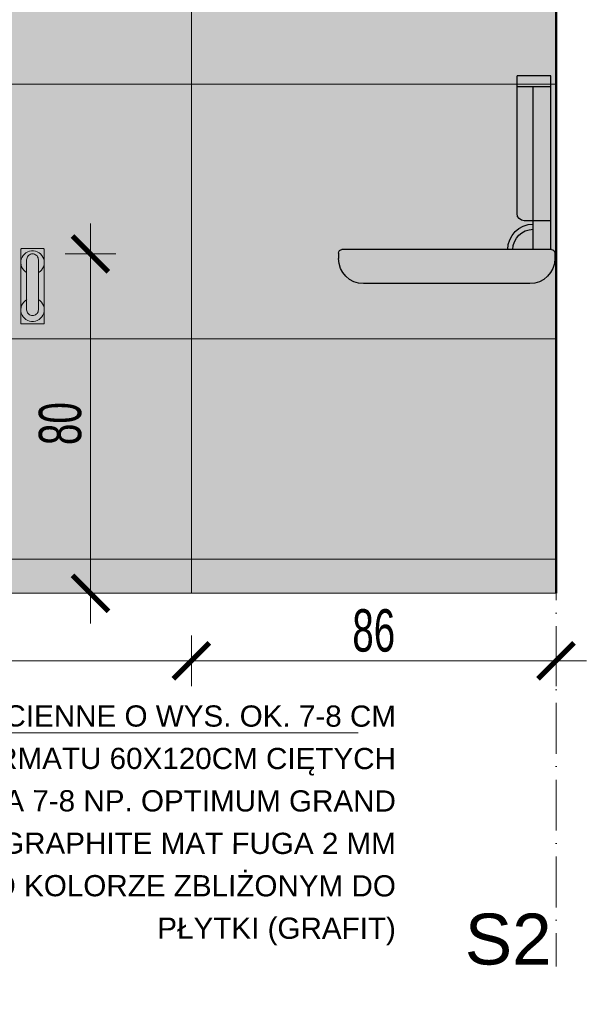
# Model space of a CAD drawing. Header units: millimetres. Extents: x -6792 to 22441, y -13430 to 4653.
# Tile 115 of 256: x -3811 to -3677, y -7781 to -7549. Entities that reach past the tile are written whole.
import ezdxf
from ezdxf import colors
from ezdxf.entities.mleader import LeaderData, LeaderLine
from ezdxf.math import Vec2, Vec3

# ---------------------------------------------------------------- set-up
doc = ezdxf.new("R2010")
doc.units = ezdxf.units.MM
doc.linetypes.add('ACAD_ISO02W100', pattern=[15, 12, -3])
doc.linetypes.add('ACAD_ISO10W100', pattern=[18, 12, -3, 0, -3])
for name, color, linetype, lineweight in [('_A_KOLORYSTYKA ŚCIAN', 40, 'Continuous', 5), ('_A_OPIS', 253, 'Continuous', 9), ('_A_ROZWINIĘCIA_RYSUNEK ŚCIAN', 252, 'Continuous', 15), ('_A_ROZWINIĘCIA_WYMIARY', 252, 'Continuous', 15), ('_A_WIDOK', 163, 'Continuous', 13), ('_A_ŚCIANY PROJEKTOWANE', 150, 'Continuous', 50)]:
    doc.layers.add(name, color=color, linetype=linetype, lineweight=lineweight)
doc.layers.add('MODEL', color=7, linetype='Continuous')
doc.styles.add('DIM', font='arial.ttf', dxfattribs={"width": 0.65})
doc.styles.get("Standard").update_dxf_attribs({"font": 'arial.ttf'})
doc.dimstyles.new('BP_EU_25-50', dxfattribs={"dimtxt": 10, "dimasz": 0.8, "dimexe": 0.75, "dimexo": 1, "dimgap": 2, "dimtad": 1, "dimdec": 0, "dimzin": 9, "dimdsep": 46, "dimtxsty": 'DIM', "dimblk": 'ARCH_1', "dimcen": 0, "dimdle": 50, "dimse1": 1, "dimse2": 1, "dimclrd": 256, "dimclre": 256, "dimclrt": 256, "dimadec": 0, "dimazin": 2, "dimtfac": 1, "dimtdec": 0, "dimtix": 1, "dimtmove": 2, "dimatfit": 0, "dimfxl": 0.75, "dimtolj": 1, "dimtzin": 0, "dimlwd": 15, "dimlwe": -1, "dimarcsym": 0})

# ---------------------------------------------------------------- blocks, each defined once
blk = doc.blocks.new('UCHWYT-STAŁY-FRONT')
at = {"layer": '_A_KOLORYSTYKA ŚCIAN'}
h = blk.add_hatch(color=256, dxfattribs=at)
h.dxf.hatch_style = 1
h.set_gradient(color1=(101, 101, 97), centered=1, tint=1)
h.paths.add_polyline_path([(-3.81, 2.03), (-3.9, 2.02), (-3.98, 2), (-4.06, 1.96), (-4.14, 1.91), (-4.2, 1.85), (-4.25, 1.78), (-4.29, 1.7), (-4.31, 1.61), (-4.32, 1.52), (-4.32, -7.05), (-4.32, -25.76), (4.32, -25.76), (4.32, -7.05), (4.32, 1.52), (4.31, 1.61), (4.29, 1.7), (4.25, 1.78), (4.2, 1.85), (4.14, 1.91), (4.06, 1.96), (3.98, 2), (3.9, 2.02), (3.81, 2.03)])
h = blk.add_hatch(color=256, dxfattribs=at)
h.dxf.hatch_style = 1
h.set_gradient(color1=(101, 101, 97), centered=1, tint=1)
h.paths.add_polyline_path([(2.16, -2.16), (2.13, -1.78), (2.03, -1.42), (1.87, -1.08), (1.65, -0.77), (1.39, -0.51), (1.08, -0.29), (0.74, -0.13), (0.37, -0.03), (0, 0), (-0.37, -0.03), (-0.74, -0.13), (-1.08, -0.29), (-1.39, -0.51), (-1.65, -0.77), (-1.87, -1.08), (-2.03, -1.42), (-2.13, -1.78), (-2.16, -2.16), (-2.16, -20.57), (-2.13, -20.95), (-2.03, -21.31), (-1.87, -21.65), (-1.65, -21.96), (-1.39, -22.23), (-1.08, -22.44), (-0.74, -22.6), (-0.37, -22.7), (0, -22.73), (0.37, -22.7), (0.74, -22.6), (1.08, -22.44), (1.39, -22.23), (1.65, -21.96), (1.87, -21.65), (2.03, -21.31), (2.13, -20.95), (2.16, -20.57)])
at = {"lineweight": 5}
blk.add_lwpolyline([(-3.81, 2.03), (-3.9, 2.02), (-3.98, 2), (-4.06, 1.96), (-4.14, 1.91), (-4.2, 1.85), (-4.25, 1.78), (-4.29, 1.7), (-4.31, 1.61), (-4.32, 1.52), (-4.32, -7.05), (-4.32, -25.76), (4.32, -25.76), (4.32, -7.05), (4.32, 1.52), (4.31, 1.61), (4.29, 1.7), (4.25, 1.78), (4.2, 1.85), (4.14, 1.91), (4.06, 1.96), (3.98, 2), (3.9, 2.02), (3.81, 2.03)], close=True, dxfattribs=at)
for points in [[(2.16, -6.89), (2.73, -6.49), (3.26, -5.99), (3.69, -5.4), (4.01, -4.74), (4.22, -4.05), (4.31, -3.32), (4.28, -2.59), (4.13, -1.88), (3.85, -1.2), (3.47, -0.58), (2.99, -0.04), (2.42, 0.42), (1.79, 0.78), (1.1, 1.03), (0.38, 1.15), (-0.35, 1.15), (-1.07, 1.03), (-1.76, 0.79), (-2.4, 0.44), (-2.97, -0.01), (-3.45, -0.56), (-3.84, -1.18), (-4.12, -1.85), (-4.28, -2.56), (-4.32, -3.29), (-4.23, -4.01), (-4.02, -4.71), (-3.7, -5.37), (-3.28, -5.96), (-2.76, -6.47), (-2.16, -6.89), (-2.16, -6.89)], [(-2.16, -2.16), (-2.13, -1.78), (-2.03, -1.42), (-1.87, -1.08), (-1.65, -0.77), (-1.39, -0.51), (-1.08, -0.29), (-0.74, -0.13), (-0.37, -0.03), (0, 0)], [(0, 0), (-0.37, -0.03), (-0.74, -0.13), (-1.08, -0.29), (-1.39, -0.51), (-1.65, -0.77), (-1.87, -1.08), (-2.03, -1.42), (-2.13, -1.78), (-2.16, -2.16)], [(0, 0), (0.37, -0.03), (0.74, -0.13), (1.08, -0.29), (1.39, -0.51), (1.65, -0.77), (1.87, -1.08), (2.03, -1.42), (2.13, -1.78), (2.16, -2.16)], [(2.16, -2.16), (2.13, -1.78), (2.03, -1.42), (1.87, -1.08), (1.65, -0.77), (1.39, -0.51), (1.08, -0.29), (0.74, -0.13), (0.37, -0.03), (0, 0)], [(-2.16, -2.16), (-2.16, -20.57)], [(2.16, -2.16), (2.16, -20.57)], [(2.13, -16.82), (2.73, -17.23), (3.26, -17.74), (3.69, -18.33), (4.01, -18.98), (4.22, -19.68), (4.31, -20.4), (4.28, -21.13), (4.13, -21.84), (3.85, -22.52), (3.47, -23.14), (2.99, -23.69), (2.42, -24.15), (1.79, -24.51), (1.1, -24.75), (0.38, -24.88), (-0.35, -24.88), (-1.07, -24.76), (-1.76, -24.52), (-2.4, -24.17), (-2.97, -23.71), (-3.45, -23.17), (-3.84, -22.55), (-4.12, -21.87), (-4.28, -21.16), (-4.32, -20.43), (-4.23, -19.71), (-4.02, -19.01), (-3.7, -18.35), (-3.28, -17.76), (-2.76, -17.25), (-2.16, -16.83), (-2.16, -16.83)], [(0, -22.73), (-0.37, -22.7), (-0.74, -22.6), (-1.08, -22.44), (-1.39, -22.23), (-1.65, -21.96), (-1.87, -21.65), (-2.03, -21.31), (-2.13, -20.95), (-2.16, -20.57)], [(2.16, -20.57), (2.13, -20.95), (2.03, -21.31), (1.87, -21.65), (1.65, -21.96), (1.39, -22.23), (1.08, -22.44), (0.74, -22.6), (0.37, -22.7), (0, -22.73)]]:
    blk.add_lwpolyline(points, dxfattribs=at)
blk = doc.blocks.new('BC1-SIDE')
at = {"layer": 'MODEL'}
for p, q in [((1603.4, 1416.6), (1603.4, 1826.6)), ((1603.4, 1826.6), (1683, 1826.6)), ((1683, 1501.7), (1683, 1826.6)), ((1603.4, 1800.1), (1644.8, 1800.1)), ((1603.4, 1800.1), (1683, 1800.1)), ((1644.8, 1416.6), (1644.8, 1800.1)), ((1603.4, 1484.8), (1666.1, 1484.8)), ((1601.8, 1416.6), (2095.9, 1416.6)), ((1593.9, 1408.7), (1593.9, 1395.5)), ((2103.9, 1408.7), (2103.9, 1395.5)), ((1652.8, 1336.6), (2044.9, 1336.6))]:
    blk.add_line(p, q, dxfattribs=at)
for centre, radius, start, end in [((1666.1, 1501.7), 16.9, 270, 0), ((1644.8, 1416.6), 60.3, 0, 90), ((1644.8, 1416.6), 48, 0, 90), ((1601.8, 1408.7), 7.91, 90, 180), ((2095.9, 1408.7), 7.91, 0, 90), ((1652.8, 1395.5), 59, 180, 270), ((2044.9, 1395.5), 59, 270, 0)]:
    blk.add_arc(centre, radius, start, end, dxfattribs=at)
blk = doc.blocks.new('ARCH_1')
for p, q in [((0, 7.5), (0, -7.5)), ((8.92, 0), (-8.92, 0))]:
    blk.add_line(p, q)
at = {"const_width": 1.5}
blk.add_lwpolyline([(5.3, 5.3), (-5.3, -5.3)], dxfattribs=at)
blk = doc.blocks.new('*D1823')
at = {"layer": '_A_ROZWINIĘCIA_WYMIARY', "lineweight": 15, "transparency": 16777216}
blk.add_line((-3794.05, -7683.24), (-3794.05, -7604.84), dxfattribs=at)
at = {"layer": 'Defpoints', "color": 0, "transparency": 16777216}
for p in [(-3807.71, -7604.04), (-3794.05, -7604.04), (-3764.99, -7684.04)]:
    blk.add_point(p, dxfattribs=at)
at = {"layer": '_A_ROZWINIĘCIA_WYMIARY', "lineweight": 15, "transparency": 16777216, "xscale": 0.8, "yscale": 0.8, "zscale": 0.8}
for p, rotation in [((-3794.05, -7604.04), 90), ((-3794.05, -7684.04), 270)]:
    blk.add_blockref('ARCH_1', p, dxfattribs=dict(at, rotation=rotation))
at = {"layer": '_A_ROZWINIĘCIA_WYMIARY', "transparency": 16777216, "insert": (-3801.16, -7644.04), "char_height": 10, "attachment_point": 5, "rotation": 90, "style": 'DIM'}
blk.add_mtext('\\A1;80', dxfattribs=at)
blk = doc.blocks.new('*D1844')
at = {"layer": '_A_ROZWINIĘCIA_WYMIARY', "lineweight": 15, "transparency": 16777216}
blk.add_line((-3771.03, -7699.96), (-3889.43, -7699.96), dxfattribs=at)
at = {"layer": 'Defpoints', "color": 0, "transparency": 16777216}
for p in [(-3890.23, -7684.04), (-3770.23, -7684.04), (-3890.23, -7699.96)]:
    blk.add_point(p, dxfattribs=at)
at = {"layer": '_A_ROZWINIĘCIA_WYMIARY', "lineweight": 15, "transparency": 16777216, "xscale": 0.8, "yscale": 0.8, "zscale": 0.8, "rotation": 180}
blk.add_blockref('ARCH_1', (-3890.23, -7699.96), dxfattribs=at)
at = {"layer": '_A_ROZWINIĘCIA_WYMIARY', "lineweight": 15, "transparency": 16777216, "xscale": 0.8, "yscale": 0.8, "zscale": 0.8}
blk.add_blockref('ARCH_1', (-3770.23, -7699.96), dxfattribs=at)
at = {"layer": '_A_ROZWINIĘCIA_WYMIARY', "transparency": 16777216, "insert": (-3830.23, -7692.86), "char_height": 10, "attachment_point": 5, "style": 'DIM'}
blk.add_mtext('\\A1;120', dxfattribs=at)
blk = doc.blocks.new('_Dot')
at = {"color": 0, "linetype": 'ByBlock', "lineweight": -2}
blk.add_line((-0.5, 0), (-1, 0), dxfattribs=at)
at = {"color": 0, "linetype": 'ByBlock', "const_width": 0.5}
blk.add_lwpolyline([(-0.25, 0, 1), (0.25, 0, 1)], format="xyb", close=True, dxfattribs=at)
blk = doc.blocks.new('*D3131')
at = {"layer": '_A_ROZWINIĘCIA_WYMIARY', "lineweight": 15, "transparency": 16777216}
blk.add_line((-3769.43, -7699.96), (-3685.03, -7699.96), dxfattribs=at)
at = {"layer": 'Defpoints', "color": 0, "transparency": 16777216}
for p in [(-3770.23, -7684.04), (-3684.23, -7684.04), (-3684.23, -7699.96)]:
    blk.add_point(p, dxfattribs=at)
at = {"layer": '_A_ROZWINIĘCIA_WYMIARY', "lineweight": 15, "transparency": 16777216, "xscale": 0.8, "yscale": 0.8, "zscale": 0.8, "rotation": 180}
blk.add_blockref('ARCH_1', (-3770.23, -7699.96), dxfattribs=at)
at = {"layer": '_A_ROZWINIĘCIA_WYMIARY', "lineweight": 15, "transparency": 16777216, "xscale": 0.8, "yscale": 0.8, "zscale": 0.8}
blk.add_blockref('ARCH_1', (-3684.23, -7699.96), dxfattribs=at)
at = {"layer": '_A_ROZWINIĘCIA_WYMIARY', "transparency": 16777216, "insert": (-3727.23, -7692.86), "char_height": 10, "attachment_point": 5, "style": 'DIM'}
blk.add_mtext('\\A1;86', dxfattribs=at)

msp = doc.modelspace()

# ---------------------------------------------------------------- hatches: boundary and pattern name
at = {"layer": '_A_KOLORYSTYKA ŚCIAN'}
msp.add_hatch(color=251, dxfattribs=at).paths.add_polyline_path([(-3890.234, -7684.035), (-3684.234, -7684.035), (-3684.234, -7676.035), (-3890.234, -7676.035)])
at = {"layer": '_A_ROZWINIĘCIA_RYSUNEK ŚCIAN', "true_color": 0xddccbb}
h = msp.add_hatch(color=254, dxfattribs=at)
h.dxf.hatch_style = 1
h.paths.add_polyline_path([(-3890.234, -7384.035), (-3890.234, -7676.035), (-3684.234, -7676.035), (-3684.234, -7384.035)])

# ---------------------------------------------------------------- linework, layer by layer
at = {"layer": '_A_OPIS', "linetype": 'ACAD_ISO10W100'}
msp.add_lwpolyline([(-3684.234, -7347.899), (-3684.234, -7772.035)], dxfattribs=at)
at = {"layer": '_A_ROZWINIĘCIA_RYSUNEK ŚCIAN'}
for points in [[(-3770.234, -7504.035), (-3890.234, -7504.035), (-3890.234, -7564.035), (-3770.234, -7564.035)], [(-3770.234, -7504.035), (-3684.234, -7504.035), (-3684.234, -7564.035), (-3770.234, -7564.035)], [(-3770.234, -7564.035), (-3890.234, -7564.035), (-3890.234, -7624.035), (-3770.234, -7624.035)], [(-3770.234, -7564.035), (-3684.234, -7564.035), (-3684.234, -7624.035), (-3770.234, -7624.035)], [(-3770.234, -7624.035), (-3890.234, -7624.035), (-3890.234, -7676.035), (-3770.234, -7676.035)], [(-3770.234, -7624.035), (-3684.234, -7624.035), (-3684.234, -7676.035), (-3770.234, -7676.035)], [(-3770.234, -7684.035), (-3890.234, -7684.035), (-3890.234, -7676.035), (-3770.234, -7676.035)], [(-3770.234, -7684.035), (-3684.234, -7684.035), (-3684.234, -7676.035), (-3770.234, -7676.035)]]:
    msp.add_lwpolyline(points, close=True, dxfattribs=at)
at = {"layer": '_A_WIDOK'}
msp.add_lwpolyline([(-3890.234, -7684.035), (-3684.234, -7684.035)], dxfattribs=at)
at = {"layer": '_A_ŚCIANY PROJEKTOWANE'}
msp.add_lwpolyline([(-3684.234, -7684.035), (-3684.234, -7384.035)], dxfattribs=at)

# ---------------------------------------------------------------- block references
at = {"xscale": -0.1, "yscale": 0.1, "zscale": 0.1}
msp.add_blockref('BC1-SIDE', (-3525.133, -7744.694), dxfattribs=at)
at = {"layer": '_A_WIDOK', "lineweight": 5, "xscale": -0.64, "yscale": 0.64, "zscale": 0.64}
msp.add_blockref('UCHWYT-STAŁY-FRONT', (-3807.709, -7604.036), dxfattribs=at)

# ---------------------------------------------------------------- texts
at = {"layer": '_A_OPIS', "linetype": 'ACAD_ISO02W100', "insert": (-3705.766, -7759.556), "char_height": 12, "attachment_point": 1}
msp.add_mtext_dynamic_manual_height_columns('S2', width=46.3498, gutter_width=40, heights=[0], dxfattribs=at)

# ---------------------------------------------------------------- dimensions: what is measured, and where the dimension line sits
at = {"layer": '_A_ROZWINIĘCIA_WYMIARY'}
for base, p1, p2, angle, picture, middle in [((-3794.051, -7604.036), (-3764.992, -7684.035), (-3807.709, -7604.036), 90, '*D1823', (-3801.157, -7644.035)), ((-3684.234, -7699.964), (-3770.234, -7684.035), (-3684.234, -7684.035), 180, '*D3131', (-3727.234, -7692.858))]:
    dim = msp.add_linear_dim(base=base, p1=p1, p2=p2, angle=angle, dimstyle='BP_EU_25-50', dxfattribs=at)
    dim.commit()
    dim.dimension.update_dxf_attribs({"geometry": picture, "text_midpoint": middle})
at = {"layer": '_A_ROZWINIĘCIA_WYMIARY', "color": 3}
dim = msp.add_linear_dim(base=(-3890.234, -7699.964), p1=(-3770.234, -7684.035), p2=(-3890.234, -7684.035), angle=180, dimstyle='BP_EU_25-50', dxfattribs=at)
dim.commit()
dim.dimension.update_dxf_attribs({"geometry": '*D1844', "text_midpoint": (-3830.234, -7692.858)})

# ---------------------------------------------------------------- leaders
at = {"layer": '_A_OPIS', "linetype": 'ByBlock'}
ml = msp.add_multileader_mtext('Standard', dxfattribs=at)
ml.set_content('COKOLIKI PRZYŚCIENNE O WYS. OK. 7-8 CM\\PZ PŁYTEK FORMATU 60X120CM CIĘTYCH\\PWZDŁUŻ NA 7-8 NP. OPTIMUM GRAND\\PCOLOURS GRAPHITE MAT FUGA 2 MM\\PO KOLORZE ZBLIŻONYM DO\\PPŁYTKI (GRAFIT)', color=256)
ml.set_leader_properties(color=256, linetype='ByLayer', lineweight=-1)
ml.set_arrow_properties(name='DOT')
ml.build(insert=Vec2(0, 0))
ml.multileader.update_dxf_attribs({"text_left_attachment_type": 6, "text_right_attachment_type": 5, "dogleg_length": 3, "arrow_head_size": 6})
ctx = ml.context
ctx.base_point, ctx.char_height, ctx.arrow_head_size, ctx.plane_origin, ctx.plane_x_axis, ctx.plane_y_axis = Vec3(-3873.703, -7716.876), 5, 6, Vec3(-3879.024, -8264.177), Vec3(0.9999998, -0.0006295), Vec3(0.0006295, 0.9999998)
ctx.left_attachment, ctx.right_attachment, ctx.text_align_type = 6, 5, 2
notes = []
notes.append((ctx, [(0, (1, 1, 0), (-3878.717, -7716.873), (0.9999998, -0.0006295), 5.014, [(0, [(-3878.657, -7680.417)], 0, [])])]))
ctx.mtext.insert, ctx.mtext.text_direction, ctx.mtext.rotation, ctx.mtext.alignment, ctx.mtext.line_spacing_factor, ctx.mtext.flow_direction = Vec3(-3721.982, -7710.502), Vec3(0.9999998, -0.0006295), 6.2825558, 3, 1.2, 5
for ctx, leaders in notes:
    for number, flags, end, landing, length, lines in leaders:
        leader = LeaderData()
        leader.index, (leader.has_last_leader_line, leader.has_dogleg_vector, leader.attachment_direction) = number, flags
        leader.last_leader_point, leader.dogleg_vector, leader.dogleg_length = Vec3(end), Vec3(landing), length
        for number, points, colour, breaks in lines:
            line = LeaderLine()
            line.index, line.vertices, line.color, line.breaks = number, Vec3.list(points), colors.encode_raw_color(colour), breaks
            leader.lines.append(line)
        ctx.leaders.append(leader)

doc.saveas('drawing.dxf')
